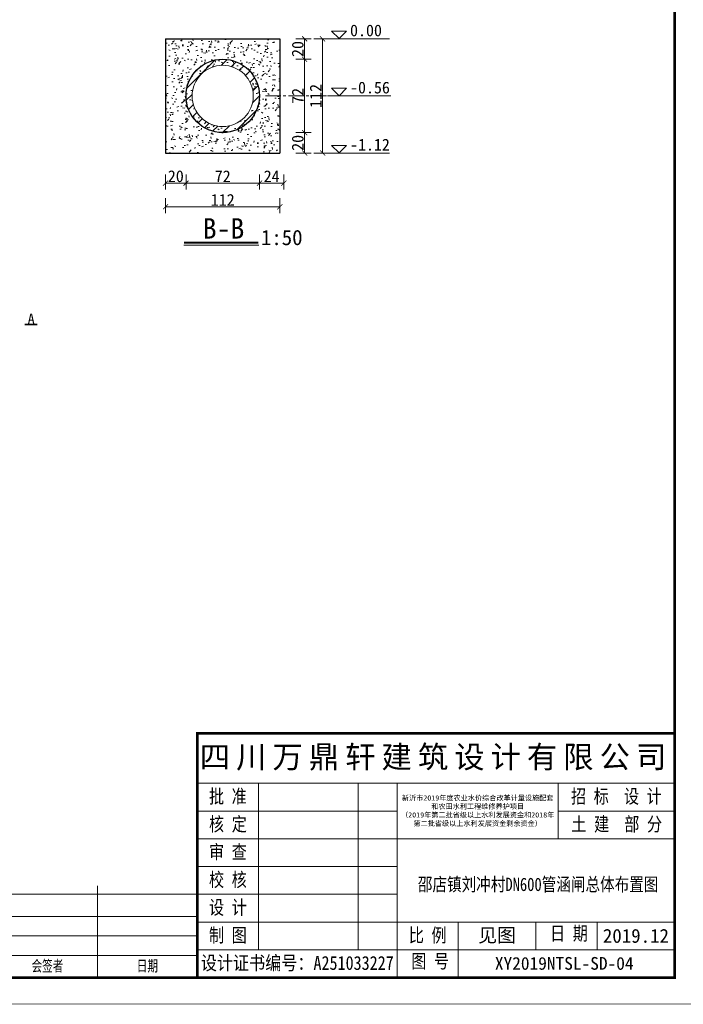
# Model space of a CAD drawing. Extents: x 36231 to 595326, y 3059 to 3871788.
# Tile 87 of 143: x 585709 to 585839, y 3866156 to 3866349. Entities that reach past the tile are written whole.
import ezdxf

# ---------------------------------------------------------------- set-up
doc = ezdxf.new("R2010")
doc.units = 0
doc.header["$PDMODE"] = 32
doc.header["$PDSIZE"] = 0.2
doc.linetypes.add('CENTER2', pattern=[1.125, 0.75, -0.125, 0.125, -0.125])
doc.layers.get('0').update_dxf_attribs({"linetype": 'CONTINUOUS'})
doc.layers.get('Defpoints').update_dxf_attribs({"linetype": 'CONTINUOUS'})
for name, color, linetype, lineweight in [('0.09标注线', 3, 'CONTINUOUS', 9), ('0.13填充', 8, 'CONTINUOUS', 9), ('0.13文字', 3, 'CONTINUOUS', 13), ('000粗线', 7, 'CONTINUOUS', 40), ('图框１', 5, 'CONTINUOUS', 60), ('文字', 7, 'CONTINUOUS', 15), ('文字层', 7, 'CONTINUOUS', 15), ('粗线', 7, 'CONTINUOUS', 35), ('细实线', 3, 'CONTINUOUS', 20), ('细线', 7, 'CONTINUOUS', 15)]:
    doc.layers.add(name, color=color, linetype=linetype, lineweight=lineweight)
doc.styles.add('-仿宋_GB2312', font='仿宋_GB2312_0.ttf')
doc.styles.add('LYJFS', font='times.ttf', dxfattribs={"width": 0.7})
doc.styles.get("Standard").update_dxf_attribs({"font": 'rs.shx', "bigfont": 'hztxt.shx'})
doc.styles.add('图框', font='仿宋_GB2312_0.ttf', dxfattribs={"width": 0.8})
doc.dimstyles.get("Standard").update_dxf_attribs({"dimtxt": 0.18, "dimasz": 0.18, "dimexe": 0.18, "dimexo": 0.0625, "dimgap": 0.09, "dimtad": 0, "dimtih": 1, "dimtoh": 1, "dimdec": 0, "dimlfac": 2, "dimzin": 0, "dimdsep": 46, "dimtxsty": 'Standard', "dimcen": 0.09, "dimadec": 0, "dimazin": 0, "dimtfac": 1, "dimtdec": 0, "dimtofl": 0, "dimtmove": 0, "dimatfit": 3, "dimfxl": 1, "dimtolj": 1, "dimtzin": 0, "dimarcsym": 0})
pattern_1 = [(50, (1296.2542, 849.8505), (3.64369338, -0.3187817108), [0.381, -4.191]), (355, (1296.254, 849.8505), (-0.7048565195, 3.8211328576), [0.3048, -3.3528]), (100.451, (1296.5578, 849.824), (2.9388500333, 3.5023337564), [0.3238, -3.5618]), (46.1842, (1296.254, 850.8665), (5.421580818, -0.8408465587), [0.5715, -6.2865]), (96.6356, (1296.706, 850.7964), (4.748084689, 4.948511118), [0.4857, -5.3427]), (351.184, (1296.254, 850.8665), (4.748092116, 4.948502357), [0.4572, -5.0292]), (21, (1296.7622, 850.6125), (3.0322975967, -2.0453103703), [0.381, -4.191]), (326, (1296.762, 850.6125), (1.236040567, 3.6837593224), [0.3048, -3.3528]), (71.4514, (1297.015, 850.442), (4.2683298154, 1.6384571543), [0.3238, -3.5618]), (37.5, (1296.2542, 849.8505), (0.061772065, 1.69110077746), [0, -3.31216, 0, -3.4036, 0, -3.3655]), (7.5, (1296.2542, 849.8505), (1.3363932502, 2.0036114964), [0, -1.94056, 0, -3.23596, 0, -1.2827]), (327.5, (1295.1213, 849.8505), (2.71181190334, -0.11457487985), [0, -1.27, 0, -3.9624, 0, -5.2578]), (317.5, (1294.6133, 849.8505), (2.9625836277, 0.5085298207), [0, -1.651, 0, -2.63144, 0, -3.7338])]

# ---------------------------------------------------------------- blocks, each defined once
blk = doc.blocks.new('eesz')
at = {"layer": '图框１', "color": 7, "const_width": 0.467}
blk.add_lwpolyline([(25244.47, -497.6), (25244.47, -1980.56), (27344.47, -1980.56), (27344.47, -497.6)], close=True, dxfattribs=at)
blk.add_lwpolyline([(25244.47, -497.6), (25244.47, -1980.56), (27344.47, -1980.56), (27344.47, -497.6)], close=True, dxfattribs=at)
at = {"layer": '图框１', "color": 5, "const_width": 0.467}
blk.add_lwpolyline([(25244.47, -497.6), (25244.47, -1980.56), (27344.47, -1980.56), (27344.47, -497.6)], close=True, dxfattribs=at)
at = {"layer": '图框１', "color": 7}
blk.add_lwpolyline([(25322.25, -518.34, 3.11, 3.11, 0), (27318.55, -518.34, 2.59, 2.59, 0), (27318.55, -1954.64, 2.59, 2.59, 0), (25322.25, -1954.64, 2.59, 2.59, 0)], format="xyseb", close=True, dxfattribs=at)
blk.add_lwpolyline([(25322.25, -518.34, 3.11, 3.11, 0), (27318.55, -518.34, 2.59, 2.59, 0), (27318.55, -1954.64, 2.59, 2.59, 0), (25322.25, -1954.64, 2.59, 2.59, 0)], format="xyseb", close=True, dxfattribs=at)
at = {"layer": '图框１', "color": 5}
blk.add_lwpolyline([(25322.25, -518.34, 3.11, 3.11, 0), (27318.55, -518.34, 2.59, 2.59, 0), (27318.55, -1954.64, 2.59, 2.59, 0), (25322.25, -1954.64, 2.59, 2.59, 0)], format="xyseb", close=True, dxfattribs=at)
at = {"layer": '细线', "color": 7}
for p, q in [((26850.33, -1715.08), (27318.55, -1715.08)), ((26850.33, -1764.08), (27318.55, -1764.08)), ((26910.21, -1764.08), (26910.21, -1927.41)), ((27008.21, -1764.08), (27008.21, -1927.41)), ((27046.33, -1764.08), (27046.33, -1954.64)), ((27204.21, -1764.08), (27204.21, -1818.52)), ((26850.33, -1791.3), (27046.33, -1791.3)), ((27204.21, -1791.3), (27318.55, -1791.3)), ((26850.33, -1818.52), (27318.55, -1818.52)), ((26850.33, -1845.75), (27046.33, -1845.75)), ((26752.33, -1864.8), (26752.33, -1954.64)), ((26556.33, -1872.97), (26850.33, -1872.97)), ((26850.33, -1872.97), (27046.33, -1872.97)), ((26556.33, -1894.75), (26850.33, -1894.75)), ((26850.33, -1900.19), (27318.55, -1900.19)), ((27106.21, -1900.19), (27106.21, -1954.64)), ((27182.44, -1900.19), (27182.44, -1927.41)), ((27242.33, -1900.19), (27242.33, -1927.41)), ((26556.33, -1913.8), (26850.33, -1913.8)), ((26850.33, -1927.41), (27318.55, -1927.41)), ((26556.33, -1932.86), (26850.33, -1932.86))]:
    blk.add_line(p, q, dxfattribs=at)
at = {"layer": '细线', "color": 7, "const_width": 2.72}
blk.add_lwpolyline([(27318.55, -1715.08), (26850.33, -1715.08), (26850.33, -1954.64)], dxfattribs=at)
at = {"layer": '文字', "color": 7, "line_spacing_factor": 0.5, "style": '-仿宋_GB2312'}
for s, insert, char_height, width, attachment_point in [('{\\fSimSun|b0|i0|c134|p2;\\T1.2;\\C256;四川万鼎轩建筑设计有限公司}', (27084.44, -1739.58), 21.7778, 468.2222, 5), ('{\\W0.8;批 准}', (26880.27, -1777.69), 13.6111, 59.8889, 5), ('{\\W0.8;招 标  设 计}', (27261.29, -1777.69), 13.6111, 114.1529, 5), ('{\\W0.8;核 定}', (26880.27, -1804.91), 13.6111, 59.8889, 5), ('{\\W0.8;土 建  部 分}', (27261.67, -1804.91), 13.6111, 114.9016, 5), ('{\\W0.8;审 查}', (26880.27, -1832.14), 13.6111, 59.8889, 5), ('{\\W0.8;校 核}', (26880.27, -1859.36), 13.6111, 59.8889, 5), ('{\\W0.8;设 计}', (26880.27, -1886.58), 13.6111, 59.8889, 5), ('{\\W0.8;制 图}', (26880.27, -1913.8), 13.6111, 59.8889, 5), ('{\\W0.8;比 例}', (27076.27, -1913.8), 13.6111, 59.8889, 5), ('见图', (27144.33, -1913.8), 13.611, 76.2222, 5), ('{\\W0.8;日 期}', (27196.21, -1904.44), 13.6111, 54.5077, 1), ('2019.12', (27280.44, -1913.8), 13.611, 76.2222, 5), ('{\\W0.8;图 号}', (27060.1, -1931.66), 13.6111, 54.5077, 1), ('{\\W0.7;会签者}', (26703.33, -1943.75), 10.8889, 98, 5), ('{\\W0.7;日期}', (26801.33, -1943.75), 10.889, 98, 5), ('{\\W0.85;设计证书编号：A251033227}', (26948.33, -1941.02), 13.6111, 196, 5)]:
    blk.add_mtext(s, dxfattribs=dict(at, insert=insert, char_height=char_height, width=width, attachment_point=attachment_point))
at = {"layer": '文字', "color": 7, "insert": (27125.27, -1791.3), "char_height": 5, "width": 157.8889, "attachment_point": 5, "style": '-仿宋_GB2312'}
blk.add_mtext('新沂市2019年度农业水价综合改革计量设施配套\\P和农田水利工程维修养护项目\\P（2019年第二批省级以上水利发展资金和2018年\\P第二批省级以上水利发展资金剩余资金）', dxfattribs=at)
blk = doc.blocks.new('_ARCHTICK')
at = {"color": 0, "linetype": 'ByBlock', "const_width": 0.15}
blk.add_lwpolyline([(-0.5, -0.5), (0.5, 0.5)], dxfattribs=at)
blk = doc.blocks.new('*D1976')
at = {"layer": '0.13文字', "color": 0, "lineweight": 9}
for p, q in [((585763.12, 3866344.86), (585766.07, 3866344.86)), ((585764.82, 3866344.86), (585764.82, 3866340.86)), ((585763.12, 3866340.86), (585766.07, 3866340.86))]:
    blk.add_line(p, q, dxfattribs=at)
at = {"layer": 'Defpoints', "color": 0, "lineweight": 13}
for p in [(585759.95, 3866344.86), (585748.75, 3866340.86), (585764.82, 3866340.86)]:
    blk.add_point(p, dxfattribs=at)
at = {"layer": '0.13文字', "color": 0, "lineweight": 9}
for p, rotation in [((585764.82, 3866344.86), 90), ((585764.82, 3866340.86), 270)]:
    blk.add_blockref('_ARCHTICK', p, dxfattribs=dict(at, rotation=rotation))
at = {"layer": '0.13文字', "color": 0, "lineweight": 13, "insert": (585763.47, 3866342.86), "char_height": 2.3, "attachment_point": 5, "rotation": 90, "style": '-仿宋_GB2312'}
blk.add_mtext('\\A1;20', dxfattribs=at)
blk = doc.blocks.new('*D1977')
at = {"layer": '0.13文字', "color": 0, "lineweight": 9}
for p, q in [((585763.12, 3866340.86), (585766.07, 3866340.86)), ((585764.82, 3866340.86), (585764.82, 3866326.46)), ((585763.12, 3866326.46), (585766.07, 3866326.46))]:
    blk.add_line(p, q, dxfattribs=at)
at = {"layer": 'Defpoints', "color": 0, "lineweight": 13}
for p in [(585748.75, 3866340.86), (585748.75, 3866326.46), (585764.82, 3866326.46)]:
    blk.add_point(p, dxfattribs=at)
at = {"layer": '0.13文字', "color": 0, "lineweight": 9}
for p, rotation in [((585764.82, 3866340.86), 90), ((585764.82, 3866326.46), 270)]:
    blk.add_blockref('_ARCHTICK', p, dxfattribs=dict(at, rotation=rotation))
at = {"layer": '0.13文字', "color": 0, "lineweight": 13, "insert": (585763.47, 3866333.66), "char_height": 2.3, "attachment_point": 5, "rotation": 90, "style": '-仿宋_GB2312'}
blk.add_mtext('\\A1;72', dxfattribs=at)
blk = doc.blocks.new('*D1978')
at = {"layer": '0.13文字', "color": 0, "lineweight": 9}
for p, q in [((585763.12, 3866326.46), (585766.07, 3866326.46)), ((585764.82, 3866326.46), (585764.82, 3866322.46)), ((585763.12, 3866322.46), (585766.07, 3866322.46))]:
    blk.add_line(p, q, dxfattribs=at)
at = {"layer": 'Defpoints', "color": 0, "lineweight": 13}
for p in [(585748.75, 3866326.46), (585759.95, 3866322.46), (585764.82, 3866322.46)]:
    blk.add_point(p, dxfattribs=at)
at = {"layer": '0.13文字', "color": 0, "lineweight": 9}
for p, rotation in [((585764.82, 3866326.46), 90), ((585764.82, 3866322.46), 270)]:
    blk.add_blockref('_ARCHTICK', p, dxfattribs=dict(at, rotation=rotation))
at = {"layer": '0.13文字', "color": 0, "lineweight": 13, "insert": (585763.47, 3866324.46), "char_height": 2.3, "attachment_point": 5, "rotation": 90, "style": '-仿宋_GB2312'}
blk.add_mtext('\\A1;20', dxfattribs=at)
blk = doc.blocks.new('*D1979')
at = {"layer": '0.13文字', "color": 0, "lineweight": 9}
for p, q in [((585766.64, 3866344.86), (585769.59, 3866344.86)), ((585768.34, 3866344.86), (585768.34, 3866322.46)), ((585766.64, 3866322.46), (585769.59, 3866322.46))]:
    blk.add_line(p, q, dxfattribs=at)
at = {"layer": 'Defpoints', "color": 0, "lineweight": 13}
for p in [(585759.15, 3866344.86), (585759.95, 3866322.46), (585768.34, 3866322.46)]:
    blk.add_point(p, dxfattribs=at)
at = {"layer": '0.13文字', "color": 0, "lineweight": 9}
for p, rotation in [((585768.34, 3866344.86), 90), ((585768.34, 3866322.46), 270)]:
    blk.add_blockref('_ARCHTICK', p, dxfattribs=dict(at, rotation=rotation))
at = {"layer": '0.13文字', "color": 0, "lineweight": 13, "insert": (585766.99, 3866333.66), "char_height": 2.3, "attachment_point": 5, "rotation": 90, "style": '-仿宋_GB2312'}
blk.add_mtext('\\A1;112', dxfattribs=at)

msp = doc.modelspace()

# ---------------------------------------------------------------- hatches: boundary and pattern name
at = {"layer": '0.09标注线', "lineweight": 13}
h = msp.add_hatch(dxfattribs=at)
h.set_pattern_fill('AR-CONC', color=256, scale=0.02, style=0)
h.set_pattern_definition(pattern_1)
h.paths.add_polyline_path([(585748.75, 3866340.86), (585748.75, 3866344.86), (585737.55, 3866344.86), (585737.55, 3866322.46), (585748.75, 3866322.46), (585748.75, 3866326.46, -0.414214), (585741.55, 3866333.66, -0.414214)])
h.paths.add_polyline_path([(585755.95, 3866333.66, -0.414214), (585748.75, 3866326.46), (585748.75, 3866322.46), (585759.95, 3866322.46), (585759.95, 3866344.86), (585748.75, 3866344.86), (585748.75, 3866340.86, -0.414214)])
h = msp.add_hatch(dxfattribs=at)
h.set_pattern_fill('AR-CONC', color=256, scale=0.02, style=0)
h.set_pattern_definition(pattern_1)
h.paths.add_polyline_path([(585741.55, 3866333.66, 0.414214), (585748.75, 3866326.46), (585748.75, 3866327.66, -0.414214), (585742.75, 3866333.66, -0.414214), (585748.75, 3866339.66), (585748.75, 3866340.86, 0.414214)])
h.paths.add_polyline_path([(585754.75, 3866333.66, -0.414214), (585748.75, 3866327.66), (585748.75, 3866326.46, 0.414214), (585755.95, 3866333.66, 0.414214), (585748.75, 3866340.86), (585748.75, 3866339.66, -0.414214)])
at = {"layer": '0.13文字', "linetype": 'Continuous', "lineweight": 13}
h = msp.add_hatch(dxfattribs=at)
h.set_pattern_fill('ANSI31', color=256, scale=0.5, style=0)
h.set_pattern_definition([(45, (1296.2542, 849.8505), (-1.12253201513, 1.12253201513), [])])
h.paths.add_polyline_path([(585748.75, 3866339.66), (585748.75, 3866340.86, 0.414214), (585741.55, 3866333.66, 0.414214), (585748.75, 3866326.46), (585748.75, 3866327.66, -0.414214), (585742.75, 3866333.66, -0.414214)])
h.paths.add_polyline_path([(585754.75, 3866333.66, -0.414214), (585748.75, 3866327.66), (585748.75, 3866326.46, 0.414214), (585755.95, 3866333.66, 0.414214), (585748.75, 3866340.86), (585748.75, 3866339.66, -0.414214)])

# ---------------------------------------------------------------- linework, layer by layer
at = {"layer": '0.09标注线', "color": 7}
for p, q in [((585770.09, 3866346.36), (585773.03, 3866346.36)), ((585770.09, 3866346.36), (585771.56, 3866344.89)), ((585771.56, 3866344.89), (585773.03, 3866346.36)), ((585769.29, 3866344.86), (585781.46, 3866344.86)), ((585770.09, 3866335.16), (585773.03, 3866335.16)), ((585770.09, 3866335.16), (585771.56, 3866333.69)), ((585771.56, 3866333.69), (585773.03, 3866335.16)), ((585769.29, 3866333.66), (585781.46, 3866333.66)), ((585769.29, 3866322.46), (585781.46, 3866322.46)), ((585770.09, 3866323.96), (585773.03, 3866323.96)), ((585770.09, 3866323.96), (585771.56, 3866322.49)), ((585771.56, 3866322.49), (585773.03, 3866323.96))]:
    msp.add_line(p, q, dxfattribs=at)
at = {"layer": '0.13填充', "color": 7, "lineweight": 40, "ltscale": 0.005}
msp.add_line((585741.17, 3866304.94), (585755.71, 3866304.94), dxfattribs=at)
at = {"layer": '0.13填充', "color": 7, "ltscale": 0.005}
msp.add_line((585741.11, 3866304.41), (585755.84, 3866304.41), dxfattribs=at)
at = {"layer": '0.13文字', "lineweight": 13}
msp.add_circle((585748.75, 3866333.66), 6, dxfattribs=at)
at = {"layer": '000粗线', "lineweight": 30}
for p, q in [((585737.55, 3866344.86), (585759.95, 3866344.86)), ((585737.55, 3866344.86), (585737.55, 3866322.46)), ((585759.95, 3866344.86), (585759.95, 3866322.46)), ((585737.55, 3866322.46), (585759.95, 3866322.46))]:
    msp.add_line(p, q, dxfattribs=at)
msp.add_circle((585748.75, 3866333.66), 7.2, dxfattribs=at)
at = {"layer": '粗线', "color": 7}
msp.add_line((585709.94, 3866288.84), (585712.37, 3866288.84), dxfattribs=at)
at = {"layer": '细实线', "color": 6, "linetype": 'CENTER2', "lineweight": 13, "ltscale": 4}
msp.add_line((585757.13, 3866333.66), (585781.73, 3866333.66), dxfattribs=at)

# ---------------------------------------------------------------- block references
at = {"layer": '文字层', "xscale": 0.1999999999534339, "yscale": 0.2000000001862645, "zscale": 0.2}
msp.add_blockref('eesz', (580373.71, 3866551.7), dxfattribs=at)

# ---------------------------------------------------------------- texts
at = {"color": 7, "style": '图框', "width": 0.8}
msp.add_text('邵店镇刘冲村DN600管涵闸总体布置图', height=2.6211, dxfattribs=at).set_placement((585787.03, 3866177.75))
at = {"layer": '0.09标注线', "color": 7, "char_height": 2.296, "width": 15.6808, "attachment_point": 1, "style": '-仿宋_GB2312'}
for s, insert in [('0.00', (585773.73, 3866347.65)), ('-0.56', (585773.73, 3866336.45)), ('-1.12', (585773.73, 3866325.25))]:
    msp.add_mtext(s, dxfattribs=dict(at, insert=insert))
at = {"layer": '0.13文字', "color": 0, "linetype": 'Continuous', "lineweight": 13, "insert": (585802.13, 3866164.81), "char_height": 2.5, "width": 66.6611, "attachment_point": 1, "style": 'LYJFS'}
msp.add_mtext('{\\fFangSong_GB2312|b0|i0|c134|p49;\\W1;XY2019NTSL-SD-04}', dxfattribs=at)
at = {"layer": '文字', "color": 7, "attachment_point": 1, "style": '-仿宋_GB2312'}
for s, insert, char_height, width in [('B-B', (585744.83, 3866309.68), 4, 38.0137), ('1:50', (585756.25, 3866307.4), 3, 10.2895), ('A', (585710.5, 3866290.97), 2, 15.4731)]:
    msp.add_mtext(s, dxfattribs=dict(at, insert=insert, char_height=char_height, width=width))

# ---------------------------------------------------------------- dimensions: what is measured, and where the dimension line sits
at = {"layer": '0.13文字', "lineweight": 13}
for base, p1, p2, override, picture, middle in [((585764.82, 3866340.86), (585759.95, 3866344.86), (585748.75, 3866340.86), {"dimtxt": 2.3, "dimasz": 1, "dimexe": 1.25, "dimexo": 1.5, "dimgap": 0.2, "dimtad": 1, "dimtih": 0, "dimtoh": 0, "dimdec": 0, "dimlfac": 5, "dimtxsty": '-仿宋_GB2312', "dimblk": 'ARCHTICK', "dimtdec": 0, "dimtix": 1, "dimtofl": 1, "dimtmove": 2, "dimfxl": 1.7, "dimfxlon": 1, "dimlwd": 9, "dimlwe": 9}, '*D1976', (585763.47, 3866342.86)), ((585768.34, 3866322.46), (585759.15, 3866344.86), (585759.95, 3866322.46), {"dimtxt": 2.3, "dimasz": 1, "dimexe": 1.25, "dimexo": 1.5, "dimgap": 0.2, "dimtad": 1, "dimtih": 0, "dimtoh": 0, "dimlfac": 5, "dimtxsty": '-仿宋_GB2312', "dimblk": 'ARCHTICK', "dimtix": 1, "dimtofl": 1, "dimtmove": 2, "dimfxl": 1.7, "dimfxlon": 1, "dimlwd": 9, "dimlwe": 9}, '*D1979', (585766.99, 3866333.66)), ((585764.82, 3866326.46), (585748.75, 3866340.86), (585748.75, 3866326.46), {"dimtxt": 2.3, "dimasz": 1, "dimexe": 1.25, "dimexo": 1.5, "dimgap": 0.2, "dimtad": 1, "dimtih": 0, "dimtoh": 0, "dimdec": 0, "dimlfac": 5, "dimtxsty": '-仿宋_GB2312', "dimblk": 'ARCHTICK', "dimtdec": 0, "dimtix": 1, "dimtofl": 1, "dimtmove": 2, "dimfxl": 1.7, "dimfxlon": 1, "dimlwd": 9, "dimlwe": 9}, '*D1977', (585763.47, 3866333.66)), ((585764.82, 3866322.46), (585748.75, 3866326.46), (585759.95, 3866322.46), {"dimtxt": 2.3, "dimasz": 1, "dimexe": 1.25, "dimexo": 1.5, "dimgap": 0.2, "dimtad": 1, "dimtih": 0, "dimtoh": 0, "dimlfac": 5, "dimtxsty": '-仿宋_GB2312', "dimblk": 'ARCHTICK', "dimtix": 1, "dimtofl": 1, "dimtmove": 2, "dimfxl": 1.7, "dimfxlon": 1, "dimlwd": 9, "dimlwe": 9}, '*D1978', (585763.47, 3866324.46))]:
    dim = msp.add_linear_dim(base=base, p1=p1, p2=p2, angle=90, dimstyle='Standard', override=override, dxfattribs=at)
    dim.commit()
    dim.dimension.update_dxf_attribs({"geometry": picture, "text_midpoint": middle})
for base, p1, p2 in [((585741.55, 3866316.55), (585737.55, 3866322.46), (585741.55, 3866333.66)), ((585755.95, 3866316.55), (585741.55, 3866333.66), (585755.95, 3866333.66)), ((585760.75, 3866316.55), (585755.95, 3866333.66), (585760.75, 3866333.66)), ((585759.95, 3866311.93), (585737.55, 3866322.46), (585759.95, 3866322.46))]:
    msp.add_linear_dim(base=base, p1=p1, p2=p2, dimstyle='Standard', override={"dimtxt": 2.3, "dimasz": 1, "dimexe": 1.25, "dimexo": 1.5, "dimgap": 0.2, "dimtad": 1, "dimtih": 0, "dimtoh": 0, "dimlfac": 5, "dimtxsty": '-仿宋_GB2312', "dimblk": 'ARCHTICK', "dimtix": 1, "dimtofl": 1, "dimtmove": 2, "dimfxl": 1.7, "dimfxlon": 1, "dimlwd": 9, "dimlwe": 9}, dxfattribs=at).render()

doc.saveas('drawing.dxf')
